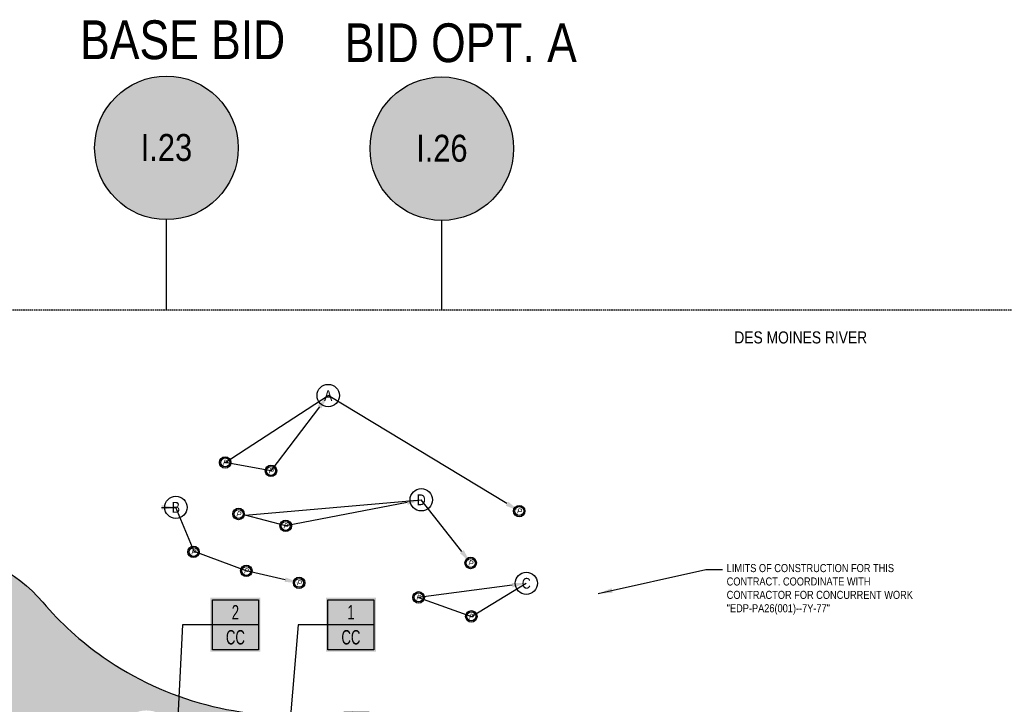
# Model space of a CAD drawing. Extents: x 1609557 to 1611883, y 574690 to 575242.
# Tile 19 of 43: x 1610134 to 1610305, y 575066 to 575185. Entities that reach past the tile are written whole.
import ezdxf
from ezdxf import colors
from ezdxf.entities.mleader import LeaderData, LeaderLine
from ezdxf.enums import TextEntityAlignment as Align
from ezdxf.math import Vec2, Vec3

# ---------------------------------------------------------------- set-up
doc = ezdxf.new("R2010")
doc.units = 0
doc.header["$MEASUREMENT"] = 0
doc.linetypes.add('HIDDEN', pattern=[0.375, 0.25, -0.125])
for name, color, linetype in [('C-SHRUB-WELL', 3, 'Continuous'), ('L-ANNO-MACH', 7, 'HIDDEN'), ('L-ANNO-MACH-OVERALL', 7, 'HIDDEN'), ('L-PLNT-BASE', 2, 'Continuous'), ('L-PLNT-BID-ADD', 2, 'Continuous'), ('L-PLNT-SEED', 2, 'Continuous'), ('L-STON', 3, 'Continuous')]:
    doc.layers.add(name, color=color, linetype=linetype)
doc.layers.add('L-ANNO-KEYN', color=2, linetype='Continuous', lineweight=25)
doc.layers.add('L-ANNO-NOTE', color=2, linetype='Continuous', lineweight=25)
doc.styles.add('RDG 3-32 ANNO DOT', font='ARIALN.TTF', dxfattribs={"height": 0.07035})
doc.styles.add('RDG Standard', font='ARIALN.TTF')
doc.styles.add('RDG_Standard', font='ARIALN.TTF')
doc.styles.add('SHR', font='ARIALN.TTF', dxfattribs={"height": 0.75})
doc.styles.get("Standard").update_dxf_attribs({"font": 'arial.ttf'})
doc.styles.add('X-HLVM1S', font='ARIALN.TTF')
doc.dimstyles.new('RDG-ENG$7', dxfattribs={"dimscale": 12, "dimtxt": 0.09375, "dimasz": 0.125, "dimexe": 0.0625, "dimexo": 0.0625, "dimgap": 0.03125, "dimtad": 1, "dimlfac": 12, "dimzin": 3, "dimdsep": 46, "dimlunit": 4, "dimtxsty": 'RDG Standard', "dimblk": 'ARCHTICK', "dimcen": 0.0937, "dimclrd": 256, "dimclre": 256, "dimclrt": 256, "dimadec": 0, "dimazin": 0, "dimtfac": 0.75, "dimtofl": 0, "dimtmove": 0, "dimatfit": 3, "dimfxl": 1, "dimtolj": 1, "dimtzin": 0, "dimarcsym": 0})

# ---------------------------------------------------------------- blocks, each defined once
blk = doc.blocks.new('*U112')
at = {"true_color": 0xffffff}
blk.add_hatch(color=7, dxfattribs=at).paths.add_polyline_path([(0.1124388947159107, 0.2352818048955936), (0.5466388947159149, 0.2352818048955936), (0.5466388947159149, -0.2349535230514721), (0.1124388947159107, -0.2352818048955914)])
at = {"color": 3}
blk.add_lwpolyline([(0.12953889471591, 0.2178535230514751), (0.5295388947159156, 0.2178535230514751), (0.5295388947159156, -0.2178535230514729), (0.12953889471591, -0.2178535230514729)], close=True, dxfattribs=at)
for points in [[(0.12953889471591, 1.110223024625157e-15), (-0.1295388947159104, -1.110223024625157e-15), (-0.2499841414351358, -1.44908070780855)], [(0.5295388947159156, 1.110223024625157e-15), (0.12953889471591, 1.110223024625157e-15)]]:
    blk.add_lwpolyline(points, dxfattribs=at)
at = {"color": 1, "style": 'X-HLVM1S', "width": 0.8, "flags": 8}
for tag, p in [('PLANTNUMBER', (0.3295302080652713, 0.1089267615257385)), ('SPECIESTYPE', (0.3295302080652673, -0.1089267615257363))]:
    blk.add_attdef(tag, text='', height=0.125, dxfattribs=at).set_placement(p, align=Align.MIDDLE_CENTER)
blk = doc.blocks.new('*U111')
at = {"true_color": 0xffffff}
blk.add_hatch(color=7, dxfattribs=at).paths.add_polyline_path([(0.1124388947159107, 0.2352818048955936), (0.5466388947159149, 0.2352818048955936), (0.5466388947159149, -0.2349535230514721), (0.1124388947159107, -0.2352818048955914)])
at = {"color": 3}
blk.add_lwpolyline([(0.12953889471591, 0.2178535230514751), (0.5295388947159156, 0.2178535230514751), (0.5295388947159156, -0.2178535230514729), (0.12953889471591, -0.2178535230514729)], close=True, dxfattribs=at)
for points in [[(0.12953889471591, 1.110223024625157e-15), (-0.1295388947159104, -1.110223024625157e-15), (-0.2203740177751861, -1.783471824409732)], [(0.5295388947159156, 1.110223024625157e-15), (0.12953889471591, 1.110223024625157e-15)]]:
    blk.add_lwpolyline(points, dxfattribs=at)
at = {"color": 1, "style": 'X-HLVM1S', "width": 0.8, "flags": 8}
for tag, p in [('PLANTNUMBER', (0.3295302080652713, 0.1089267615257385)), ('SPECIESTYPE', (0.3295302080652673, -0.1089267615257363))]:
    blk.add_attdef(tag, text='', height=0.125, dxfattribs=at).set_placement(p, align=Align.MIDDLE_CENTER)
blk = doc.blocks.new('base bid')
at = {"layer": 'L-STON'}
h = blk.add_hatch(dxfattribs=at)
h.set_pattern_fill('GRASS', color=256, scale=2)
h.set_pattern_definition([(90, (-3.71114620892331, -150.6996880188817), (-1.414213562, 1.414213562), [0.375, -2.453427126]), (45, (-3.71114620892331, -150.6996880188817), (-1.414213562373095, 1.414213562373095), [0.375, -1.625]), (135, (-3.71114620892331, -150.6996880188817), (-1.414213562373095, -1.414213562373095), [0.375, -1.625])])
edge = h.paths.add_edge_path(flags=16)
edge.add_arc((618.8863025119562, -30.30258975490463), 1.015633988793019, 53.56259994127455, 119.7169013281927)
edge.add_arc((604.8375250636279, -3.650523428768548), 29.11303063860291, 189.3697585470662, 297.72745904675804, ccw=False)
edge.add_arc((570.2035708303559, -9.42934627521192), 5.999999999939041, 9.972662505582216, 101.7879303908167)
edge.add_arc((539.35580430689, 138.3861309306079), 145.0000000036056, 248.93301401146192, 281.7879303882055, ccw=False)
edge.add_arc((475.8941253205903, -24.71594292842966), 30.01817304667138, 67.80410625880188, 127.606428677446)
edge.add_arc((414.8510998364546, 54.51400046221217), 70.00000000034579, 234.3621781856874, 307.6152423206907, ccw=False)
edge.add_arc((339.1053539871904, -51.13912058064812), 60.00000000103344, 54.36217818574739, 102.9413701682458)
edge.add_arc((298.7936556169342, 124.2888332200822), 119.9999999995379, 269.47738466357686, 282.94137016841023, ccw=False)
edge.add_arc((297.6535016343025, -0.7059668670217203), 5.00000000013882, 89.47738466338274, 125.4332877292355)
edge.add_arc((292.4357098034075, 6.627153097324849), 3.999999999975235, 266.90698341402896, 305.43328772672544, ccw=False)
edge.add_arc((298.7936556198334, 124.2888332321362), 121.8333333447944, 234.5171921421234, 266.90698341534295, ccw=False)
edge.add_arc((230.3962784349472, 28.3383603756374), 3.999999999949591, 197.7889517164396, 234.51719214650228, ccw=False)
edge.add_arc((221.8265835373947, 25.58875506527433), 5.000000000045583, 17.78895171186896, 57.33646437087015)
edge.add_arc((192.1428275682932, -20.71323875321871), 60.0000000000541, 57.33646437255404, 95.53005168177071)
edge.add_line((186.3607580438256, 39.00750866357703), (186.1700039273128, 38.98934755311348))
edge.add_arc((180.5786885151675, 98.72825606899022), 59.99999998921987, 247.789464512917, 275.34707114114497, ccw=False)
edge.add_arc((156.0079716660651, 38.55118508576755), 4.999999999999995, 67.78946452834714, 159.470690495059)
edge.add_arc((167.6572125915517, 34.18891891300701), 17.43921944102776, 159.4706905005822, 205.3160390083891)
edge.add_line((151.892805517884, 26.73171807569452), (158.8874708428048, 11.94510390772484))
edge.add_arc((154.3676564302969, 9.807049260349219), 4.999999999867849, -5.277370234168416, 25.316038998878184, ccw=False)
edge.add_line((159.3464619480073, 9.347162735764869), (159.2120745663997, 7.892263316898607))
edge.add_arc((164.1908800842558, 7.432376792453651), 5.000000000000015, 174.7226297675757, 288.8249053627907)
edge.add_arc((171.9821321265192, -15.42170740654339), 19.14565743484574, 39.949937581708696, 108.82490536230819, ccw=False)
edge.add_arc((190.4923328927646, 0.08265457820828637), 5.000000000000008, 219.9499375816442, 260.1090579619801)
edge.add_arc((151.2221834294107, -225.1353719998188), 223.6160627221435, 64.00658706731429, 80.10905796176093, ccw=False)
edge.add_arc((365.507981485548, 214.5410112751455), 265.4991911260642, 244.0252345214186, 287.9078035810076)
edge.add_arc((486.119061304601, -158.9674474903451), 127.0000000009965, 64.50460080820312, 107.8712941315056, ccw=False)
edge.add_arc((486.1190613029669, -158.9674474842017), 126.9999999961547, 61.264920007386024, 64.50460080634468, ccw=False)
edge.add_arc((625.5395918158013, 95.3196258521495), 162.9999999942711, 241.2649200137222, 271.4988119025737)
edge.add_arc((632.209427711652, -159.5931303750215), 92.00000000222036, 40.598662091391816, 91.49881190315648, ccw=False)
edge.add_arc((804.5674639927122, -11.87140776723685), 134.999999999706, 220.5986620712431, 258.7316317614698)
edge.add_arc((779.1648480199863, -139.3653570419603), 4.999999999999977, 258.7316317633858, 370.3232354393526)
edge.add_line((784.0839102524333, -138.4693510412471), (782.9414253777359, -132.1971227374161))
edge.add_arc((776.8266279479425, -133.3109316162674), 6.21540970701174, 10.32323543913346, 70.94929946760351)
edge.add_arc((781.0222398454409, -121.1609270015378), 6.638608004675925, 186.8673162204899, 250.9492994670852, ccw=False)
edge.add_arc((810.6261729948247, -117.5955908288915), 36.45646305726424, 178.6613906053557, 186.867316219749, ccw=False)
edge.add_arc((765.0365062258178, -116.5302791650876), 9.145648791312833, 358.6613906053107, 428.1020102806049)
edge.add_arc((770.7768630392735, -102.2492452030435), 6.245895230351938, 201.7173952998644, 248.10201028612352, ccw=False)
edge.add_arc((760.3291983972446, -106.4105506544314), 5.000000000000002, 21.71739529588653, 78.0838911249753)
edge.add_arc((785.2377233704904, 11.62438980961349), 115.6344966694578, 225.374426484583, 258.0838911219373, ccw=False)
edge.add_arc((642.0705309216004, -130.5235531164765), 86.12889410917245, 44.0178143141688, 83.09250781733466)
edge.add_arc((661.4880895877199, 16.8794886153), 62.55870457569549, 227.8289389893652, 261.67372428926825, ccw=False)
edge = h.paths.add_edge_path()
edge.add_arc((661.4880895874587, 16.8794886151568), 58.55870457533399, 228.8865744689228, 261.6266150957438)
edge.add_arc((642.0705309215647, -130.5235531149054), 90.1288941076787, 44.04852607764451, 83.06014555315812, ccw=False)
edge.add_arc((785.2377233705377, 11.62438981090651), 111.6344966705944, 225.3982424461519, 282.6823883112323)
edge.add_arc((811.9353492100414, -107.0123411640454), 9.969110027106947, 16.319136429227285, 102.68238831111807, ccw=False)
edge.add_arc((865.5003203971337, -91.27441045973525), 45.85999714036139, 196.3851008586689, 256.0268237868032)
edge.add_arc((853.7026135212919, -138.6869781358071), 2.998343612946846, -68.92306818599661, 76.02682378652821, ccw=False)
edge.add_arc((804.5674639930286, -11.87140776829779), 138.9999999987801, 276.97243690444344, 291.1768356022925, ccw=False)
edge.add_arc((809.8878398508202, -159.6371798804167), 15.14565743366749, 40.28843071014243, 143.8357105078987)
edge.add_arc((804.5674639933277, -11.87140776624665), 139.0000000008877, 220.5986620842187, 267.151704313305, ccw=False)
edge.add_arc((632.2094277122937, -159.593130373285), 88.00000000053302, 40.59866207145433, 91.49881190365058)
edge.add_arc((625.5395918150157, 95.31962585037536), 166.9999999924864, 241.2649200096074, 271.4988119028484, ccw=False)
edge.add_arc((486.119061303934, -158.9674474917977), 123.0000000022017, 61.26492001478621, 107.8712941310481)
edge.add_arc((365.5043407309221, 214.5655925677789), 269.5237002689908, 249.6041407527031, 287.9063914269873, ccw=False)
edge.add_arc((365.9698800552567, 215.5476255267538), 270.6064256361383, 244.030657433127, 249.5842146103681, ccw=False)
edge.add_arc((154.4480504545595, -218.0632359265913), 211.8456146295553, 63.95216514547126, 70.08311154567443)
edge.add_arc((151.0554869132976, -225.5060928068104), 219.9999696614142, 69.91273766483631, 81.04841856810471)
edge.add_arc((171.9821321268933, -15.4217074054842), 15.14565743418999, 28.53936112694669, 140.0836133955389)
edge.add_arc((149.966357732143, -196.3326169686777), 190.9128533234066, 86.87746046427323, 97.39858245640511)
edge.add_arc((158.8098743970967, -264.4371158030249), 259.5891268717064, 97.39858245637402, 105.1312620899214)
edge.add_arc((35.53181350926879, 191.4625140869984), 212.6840491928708, 282.20007420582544, 285.13126208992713, ccw=False)
edge.add_arc((54.86326487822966, 102.0515709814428), 121.2071572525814, 277.0715209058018, 282.2000742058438, ccw=False)
edge.add_arc((51.95215365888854, 125.518462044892), 144.853923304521, 248.75498744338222, 277.07152089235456, ccw=False)
edge.add_arc((1.280879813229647, -4.833150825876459), 5.000000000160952, 104.84327763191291, 248.6841357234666, ccw=False)
edge.add_arc((-45.59932130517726, 172.0601694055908), 177.9999999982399, 284.8432776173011, 307.7565667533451)
edge.add_arc((-93.52873311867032, 250.2739725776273), 269.370478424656, 305.6296898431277, 316.0769376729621)
edge.add_arc((118.7785447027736, 46.36607813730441), 25.00104146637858, 39.91773842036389, 137.0089859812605, ccw=False)
edge.add_arc((180.5786885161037, 98.72825607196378), 55.99999999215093, 220.4330820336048, 235.0336811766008)
edge.add_arc((180.5786885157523, 98.72825607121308), 55.99999999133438, 235.0336811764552, 275.530051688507)
edge.add_arc((192.1428275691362, -20.71323875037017), 63.99999999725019, 53.66505559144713, 95.53005168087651, ccw=False)
edge.add_arc((298.7936556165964, 124.2888332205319), 116.0000000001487, 233.6650555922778, 282.9413701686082)
edge.add_arc((339.1053539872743, -51.13912058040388), 64.00000000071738, 54.3621781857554, 102.94137016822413, ccw=False)
edge.add_arc((414.8510998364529, 54.5140004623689), 66.0000000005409, 234.3621781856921, 307.6152423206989)
edge.add_arc((475.8942029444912, -24.71651629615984), 34.01867460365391, 67.87353367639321, 127.60697928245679, ccw=False)
edge.add_arc((539.3558043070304, 138.3861309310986), 141.0000000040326, 248.9484073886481, 281.7879303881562)
edge.add_arc((570.2035708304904, -9.429346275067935), 9.999999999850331, 9.832403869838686, 101.78793039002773, ccw=False)
edge.add_arc((604.8375250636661, -3.650523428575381), 25.11303063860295, 189.329578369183, 297.6231998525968)
edge.add_arc((618.8834613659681, -30.2891627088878), 5.002573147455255, 47.9211214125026, 118.69745510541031, ccw=False)
edge.add_arc((662.4386729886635, 17.95008187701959), 59.99035860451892, 227.9211214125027, 228.8749149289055)
at = {"layer": 'L-PLNT-SEED'}
blk.add_lwpolyline([(448.3728435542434, -41.90240981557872, -0.1686986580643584), (271.5741697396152, -38.06090640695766, -0.02423670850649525), (247.4739880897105, -27.73525751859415, 0.02675768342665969), (226.6146771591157, -18.88858285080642, 0.04862684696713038), (185.2874271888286, -8.185682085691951, 0.5291613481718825), (160.3656905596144, -5.703208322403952, 0.04593933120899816), (125.3823068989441, -7.009237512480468, 0.03375298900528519), (91.04899825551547, -13.8478533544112, -0.01279041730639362), (80.47749614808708, -16.41819784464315, -0.02238127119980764), (69.78486213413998, -18.23359395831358, -0.1241867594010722), (-0.5366661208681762, -9.49110389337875, -0.7254821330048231), (0, 0, 0.1003125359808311), (63.39148455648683, 31.3299159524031, 0.04561631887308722), (100.491266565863, 63.41387954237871, -0.4509461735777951), (137.9535066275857, 62.40892419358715, 0.06379345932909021), (148.4853796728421, 52.8368677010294, 0.1785610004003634), (185.9752867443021, 42.98889182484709, -0.1847298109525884), (230.0631219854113, 30.84305350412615, 0.2183841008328), (324.7723056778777, 11.23526299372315, -0.2151993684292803)], format="xyb", dxfattribs=at)
blk = doc.blocks.new('*U165')
at = {"layer": 'L-ANNO-KEYN', "true_color": 0xffffff}
h = blk.add_hatch(color=7, dxfattribs=at)
edge = h.paths.add_edge_path()
edge.add_arc((4.158625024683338e-05, 0.0004720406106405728), 0.2500420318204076, 0, 360)
at = {"layer": 'L-ANNO-KEYN'}
blk.add_line((5.623665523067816e-17, -0.5647159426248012), (2.489599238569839e-17, -0.2500000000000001), dxfattribs=at)
blk.add_circle((0, 0), 0.25, dxfattribs=at)
at = {"layer": 'L-ANNO-KEYN', "style": 'X-HLVM1S', "flags": 8}
blk.add_attdef('SHEET#', text='', height=0.09375, dxfattribs=at).set_placement((-2.775557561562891e-17, 0.00144530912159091), align=Align.MIDDLE_CENTER)
blk = doc.blocks.new('viewports_Rebid')
at = {"layer": 'L-ANNO-MACH-OVERALL'}
blk.add_lwpolyline([(678.2274583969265, -124.6375052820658), (358.2274583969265, -124.6375052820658), (358.2274583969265, 65.36249471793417), (678.2274583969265, 65.36249471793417)], close=True, dxfattribs=at)
blk = doc.blocks.new('*U161')
at = {"layer": 'L-ANNO-KEYN', "true_color": 0xffffff}
h = blk.add_hatch(color=7, dxfattribs=at)
edge = h.paths.add_edge_path()
edge.add_arc((4.158625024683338e-05, 0.0004720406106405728), 0.2500420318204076, 0, 360)
at = {"layer": 'L-ANNO-KEYN'}
blk.add_line((5.596569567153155e-17, -0.5619950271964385), (2.489599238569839e-17, -0.2500000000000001), dxfattribs=at)
blk.add_circle((0, 0), 0.25, dxfattribs=at)
at = {"layer": 'L-ANNO-KEYN', "style": 'X-HLVM1S', "flags": 8}
blk.add_attdef('SHEET#', text='', height=0.09375, dxfattribs=at).set_placement((-2.775557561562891e-17, 0.00144530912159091), align=Align.MIDDLE_CENTER)
blk = doc.blocks.new('OPT B AGAIN')
at = {"layer": 'L-STON'}
h = blk.add_hatch(dxfattribs=at)
h.set_pattern_fill('GRASS', color=256, scale=2)
h.set_pattern_definition([(90, (27.81273148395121, -13.95238256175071), (-1.414213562, 1.414213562), [0.375, -2.453427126]), (45, (27.81273148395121, -13.95238256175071), (-1.414213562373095, 1.414213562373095), [0.375, -1.625]), (135, (27.81273148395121, -13.95238256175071), (-1.414213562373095, -1.414213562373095), [0.375, -1.625])])
edge = h.paths.add_edge_path()
edge.add_arc((212.1105401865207, 104.1113347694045), 55.99999999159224, 235.03368117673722, 275.53005168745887, ccw=False)
edge.add_arc((212.1105401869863, 104.1113347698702), 55.99999999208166, 220.4330820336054, 235.0336811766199, ccw=False)
edge.add_arc((150.3103963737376, 51.74915683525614), 25.00104146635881, 39.91773842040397, 137.0089859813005)
edge.add_arc((-61.99688144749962, 255.6570512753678), 269.3704784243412, 305.62968984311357, 316.07693767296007, ccw=False)
edge.add_arc((-14.0674696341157, 177.443248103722), 177.9999999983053, 284.8432776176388, 307.7565667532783, ccw=False)
edge.add_arc((32.81273148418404, 0.5499278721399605), 5.000000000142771, 104.8432776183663, 248.6841357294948)
edge.add_arc((83.4840053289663, 130.9015407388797), 144.8539233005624, 248.754987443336, 277.0715208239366)
edge.add_arc((86.39511654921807, 107.434649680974), 121.2071572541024, 277.0715208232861, 282.2000742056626)
edge.add_arc((67.0636651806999, 196.8455927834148), 212.6840491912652, 282.200074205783, 285.1312620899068)
edge.add_arc((190.341726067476, -259.0540371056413), 259.5891268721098, 97.39858245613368, 105.1312620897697, ccw=False)
edge.add_arc((181.4982094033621, -190.9495382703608), 190.9128533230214, 86.87746046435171, 97.39858245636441, ccw=False)
edge.add_arc((203.5139837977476, -10.03862870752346), 15.14565743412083, 28.53936112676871, 140.0836133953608, ccw=False)
edge.add_arc((182.5873385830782, -220.1230141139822), 219.999969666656, 70.47638639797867, 81.04841856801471, ccw=False)
edge.add_line((256.1103002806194, -12.7721984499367), (256.7168405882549, -9.114018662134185))
edge.add_arc((60.72531904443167, -580.3145678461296), 603.8896785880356, 71.06177352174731, 71.9454395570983)
edge.add_arc((270.0846625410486, -9.618172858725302), 22.46817311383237, 166.4344701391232, 171.1444045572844, ccw=False)
edge.add_arc((60.72531935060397, -580.3145669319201), 605.7230109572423, 71.08698587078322, 71.96625282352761, ccw=False)
edge.add_arc((381.9587088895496, -31.75897636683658), 127.2726195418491, 165.1772540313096, 168.9170994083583, ccw=False)
edge.add_arc((308.2893042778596, 142.3877759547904), 149.9465328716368, 247.2287455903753, 250.77757846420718, ccw=False)
edge.add_line((250.2520437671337, 4.128457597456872), (250.7427409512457, 5.903614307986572))
edge.add_arc((-1096.608610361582, -3518.100216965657), 3772.791892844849, 68.93545899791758, 69.07637600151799, ccw=False)
edge.add_arc((381.9587092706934, -31.75897646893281), 127.2726199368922, 160.809219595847, 164.3476252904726, ccw=False)
edge.add_arc((324.1309277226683, 153.3379626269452), 156.2494171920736, 243.0484815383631, 246.47284791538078, ccw=False)
edge.add_arc((259.8812309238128, 12.22635064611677), 6.819035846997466, 148.9361331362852, 164.4120850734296, ccw=False)
edge.add_arc((327.1934123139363, 159.9798419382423), 161.7254418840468, 243.1067079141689, 246.3727711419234)
edge.add_arc((381.9587091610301, -31.75897643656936), 127.2726198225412, 156.3978260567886, 159.9805303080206, ccw=False)
edge.add_arc((355.9971218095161, 201.8608807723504), 203.9250335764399, 240.96627183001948, 243.60247152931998, ccw=False)
edge.add_arc((343.8873493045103, -13.61226586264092), 94.48073063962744, 155.713318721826, 156.8299484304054, ccw=False)
edge.add_arc((355.9971195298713, 201.8608763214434), 202.0916952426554, 240.9180027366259, 243.5808469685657)
edge.add_arc((381.9587091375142, -31.75897643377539), 127.2726197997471, 151.7401875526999, 155.5717657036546, ccw=False)
edge.add_arc((343.1708068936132, 148.461647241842), 140.5904971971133, 234.6993078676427, 238.568459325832, ccw=False)
edge.add_line((261.9281301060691, 33.72143907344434), (262.9923042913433, 35.21430357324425))
edge.add_arc((330.3255069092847, 129.6719113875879), 115.9999993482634, 233.66505558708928, 234.517192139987, ccw=False)
edge.add_arc((223.6746792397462, -15.33016005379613), 63.99999999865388, 53.66505559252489, 95.53005168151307)
edge = h.paths.add_edge_path(flags=16)
edge.add_arc((187.5398233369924, 43.9342637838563), 4.999999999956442, 67.78946451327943, 159.4706905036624, ccw=False)
edge.add_arc((212.110540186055, 104.1113347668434), 59.99999998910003, 247.7894645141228, 275.3470711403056)
edge.add_arc((217.7081057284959, 4.107980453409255), 40.26444628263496, 33.11071784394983, 90.00889385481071, ccw=False)
edge.add_arc((247.2461894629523, 23.37148950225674), 5.000000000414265, -22.49000504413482, 33.11071784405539, ccw=False)
edge.add_arc((374.7180795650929, -29.40304603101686), 132.9646127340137, 157.5099949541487, 167.0509928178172)
edge.add_arc((240.2619229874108, 1.512586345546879), 5.000000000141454, 255.4308728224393, 347.05099281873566, ccw=False)
edge.add_arc((182.7540351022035, -219.7522932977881), 223.6160627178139, 75.4308728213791, 80.10905796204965)
edge.add_arc((222.0241845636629, 5.465733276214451), 5.000000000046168, 219.9499375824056, 260.10905796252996, ccw=False)
edge.add_arc((203.513983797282, -10.0386287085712), 19.14565743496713, 39.9499375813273, 108.8249053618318)
edge.add_arc((195.7227317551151, 12.81545549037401), 4.999999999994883, 174.722629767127, 288.82490536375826, ccw=False)
edge.add_line((190.7439262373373, 13.27534201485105), (190.878313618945, 14.73024143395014))
edge.add_arc((185.8995081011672, 15.19012795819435), 4.99999999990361, 354.7226297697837, 385.3160390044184)
edge.add_line((190.4193225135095, 17.32818260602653), (183.4246571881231, 32.11479677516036))
edge.add_arc((199.1890642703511, 39.57199761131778), 17.43921944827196, 159.4706905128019, 205.3160389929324, ccw=False)
at = {"layer": 'L-PLNT-SEED'}
blk.add_lwpolyline([(479.9046952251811, -36.51933111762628, -0.1686986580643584), (303.1060214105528, -32.67782770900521, -0.02423670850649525), (279.0058397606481, -22.35217882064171, 0.02675768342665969), (258.1465288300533, -13.50550415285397, 0.04862684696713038), (216.8192788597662, -2.802603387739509, 0.5291613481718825), (191.8975422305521, -0.3201296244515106, 0.04593933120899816), (156.9141585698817, -1.626158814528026, 0.03375298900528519), (122.5808499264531, -8.464774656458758, -0.01279041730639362), (112.0093478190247, -11.0351191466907, -0.02238127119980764), (101.3167138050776, -12.85051526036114, -0.1241867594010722), (30.99518555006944, -4.108025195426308, -0.7254821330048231), (31.53185167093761, 5.383078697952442, 0.1003125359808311), (94.92333622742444, 36.71299465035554, 0.04561631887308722), (132.0231182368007, 68.79695824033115, -0.4509461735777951), (169.4853582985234, 67.7920028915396, 0.06379345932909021), (180.0172313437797, 58.21994639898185, 0.1785610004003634), (217.5071384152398, 48.37197052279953, -0.1847298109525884), (261.5949736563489, 36.22613220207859, 0.2183841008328), (356.3041573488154, 16.6183416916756, -0.2151993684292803)], format="xyb", dxfattribs=at)
blk = doc.blocks.new('_SHRUBWELL')
at = {"lineweight": -2}
for radius in [0.08000000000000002, 0.0625]:
    blk.add_circle((0, 0), radius, dxfattribs=at)
at = {"lineweight": -2, "style": 'SHR'}
blk.add_text('P', height=0.07500000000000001, rotation=342.7900000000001, dxfattribs=at).set_placement((-0.004515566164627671, -0.03891056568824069), align=Align.CENTER)
blk = doc.blocks.new('KEYNOTE-CIRCLE')
at = {"layer": 'L-ANNO-NOTE', "color": 0, "transparency": 16777216}
blk.add_circle((0, 0), 0.09710618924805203, dxfattribs=at)
at = {"layer": 'L-ANNO-NOTE', "color": 0, "transparency": 16777216, "style": 'RDG_Standard'}
blk.add_attdef('#', text='', height=0.09375, dxfattribs=at).set_placement((0, 0), align=Align.MIDDLE_CENTER)
blk = doc.blocks.new('_ArchTick')
at = {"color": 0, "linetype": 'ByBlock', "const_width": 0.15}
blk.add_lwpolyline([(-0.5, -0.5), (0.5, 0.5)], dxfattribs=at)

msp = doc.modelspace()

# ---------------------------------------------------------------- hatches: boundary and pattern name
at = {"layer": 'L-STON'}
h = msp.add_hatch(dxfattribs=at)
h.set_pattern_fill('GRASS', color=256, scale=2)
h.set_pattern_definition([(90, (0, 0), (-1.414213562, 1.414213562), [0.375, -2.453427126]), (45, (0, 0), (-1.414213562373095, 1.414213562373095), [0.375, -1.625]), (135, (0, 0), (-1.414213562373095, -1.414213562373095), [0.375, -1.625])])
edge = h.paths.add_edge_path()
edge.add_arc((1610813.216045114, 574959.1414492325), 100.0040495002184, 216.1022558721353, 216.1817475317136)
edge.add_arc((1610656.820515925, 574844.9201608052), 93.66082483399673, 36.09956406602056, 36.18443933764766)
edge = h.paths.add_edge_path()
edge.add_line((1609968.687393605, 575012.2828954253), (1609968.102458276, 575016.2398957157))
edge.add_arc((1609954.034991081, 575193.683145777), 178.0000017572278, 253.0948772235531, 274.5328533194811, ccw=False)
edge.add_arc((1609954.034990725, 575193.6831440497), 178.0000000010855, 248.16826524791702, 253.0948771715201, ccw=False)
edge.add_arc((1609954.034990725, 575193.6831440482), 177.9999999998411, 238.03358010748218, 248.1682652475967, ccw=False)
edge.add_arc((1609954.034990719, 575193.6831440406), 177.9999999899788, 221.3720803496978, 238.033580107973, ccw=False)
edge.add_arc((1609916.37045134, 575160.5099906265), 127.809606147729, 215.3124549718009, 221.3720803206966, ccw=False)
edge.add_arc((1609869.584878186, 574941.4546373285), 156.1524184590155, 111.6098876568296, 115.6512929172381)
edge.add_arc((1609765.242331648, 575157.5691477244), 83.83367074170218, 276.5399601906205, 295.99620355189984, ccw=False)
edge.add_line((1609774.790663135, 575074.2810110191), (1609793.91872741, 575061.8659131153))
edge.add_arc((1609739.119560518, 574977.4969385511), 100.6035414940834, 49.28011877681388, 56.9955511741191, ccw=False)
edge.add_line((1609804.749430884, 575053.7451691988), (1609811.023914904, 575047.8491104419))
edge.add_line((1609811.023914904, 575047.8491104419), (1609816.541248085, 575053.3064861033))
edge.add_line((1609816.541248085, 575053.3064861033), (1609888.084439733, 574995.2144768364))
edge.add_line((1609888.084439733, 574995.2144768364), (1609902.420042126, 574989.8289895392))
edge.add_line((1609902.420042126, 574989.8289895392), (1609897.395630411, 575009.8454450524))
edge.add_arc((1609904.28674102, 575010.7120738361), 6.94539062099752, 101.69690295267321, 187.1679094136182, ccw=False)
edge.add_arc((1609948.778174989, 575178.4044143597), 167.3102986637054, 254.0774575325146, 276.8341494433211)

# ---------------------------------------------------------------- block references
at = {"layer": 'C-SHRUB-WELL', "xscale": 12.50000000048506, "yscale": 12.50000000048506, "zscale": 1.041666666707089}
for p in [(1610169.358373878, 575108.3745998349), (1610177.320201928, 575106.905267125), (1610220.545735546, 575099.9026670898), (1610171.683682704, 575099.4028804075), (1610179.890485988, 575097.3213243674), (1610163.844348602, 575092.7908791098), (1610173.031071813, 575089.4848805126), (1610212.08627802, 575090.8670364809), (1610182.217788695, 575087.4033244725), (1610203.022048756, 575084.8672585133), (1610212.208765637, 575081.5612599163)]:
    msp.add_blockref('_SHRUBWELL', p, dxfattribs=at)
at = {"layer": 'L-ANNO-MACH-OVERALL', "xscale": 50, "yscale": 50, "zscale": 50}
for name, p, values in [('*U165', (1610159.125545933, 575163.1620893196), {'SHEET#': 'I.23'}), ('*U161', (1610207.069705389, 575163.0260435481), {'SHEET#': 'I.26'})]:
    msp.add_blockref(name, p, dxfattribs=at).add_auto_attribs(values)
at = {"layer": 'L-ANNO-NOTE'}
ref = msp.add_blockref('*U111', (1610164.539488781, 575080.100783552), dxfattribs=dict(at, xscale=20, yscale=20, zscale=20))
ref.add_attrib('PLANTNUMBER', '2', dxfattribs={"layer": '0', "color": 1, "height": 2.5, "style": 'X-HLVM1S', "width": 0.8}).set_placement((1610171.130092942, 575082.2793187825), align=Align.MIDDLE_CENTER)
ref.add_attrib('SPECIESTYPE', 'CC', dxfattribs={"layer": '0', "color": 1, "height": 2.5, "style": 'X-HLVM1S', "width": 0.8}).set_placement((1610171.130092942, 575077.9222483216), align=Align.MIDDLE_CENTER)
ref = msp.add_blockref('*U112', (1610184.647165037, 575080.100783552), dxfattribs=dict(at, xscale=20, yscale=20, zscale=20))
ref.add_attrib('PLANTNUMBER', '1', dxfattribs={"layer": '0', "color": 1, "height": 2.5, "style": 'X-HLVM1S', "width": 0.8}).set_placement((1610191.237769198, 575082.2793187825), align=Align.MIDDLE_CENTER)
ref.add_attrib('SPECIESTYPE', 'CC', dxfattribs={"layer": '0', "color": 1, "height": 2.5, "style": 'X-HLVM1S', "width": 0.8}).set_placement((1610191.237769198, 575077.9222483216), align=Align.MIDDLE_CENTER)
at = {"layer": 'L-PLNT-BASE'}
msp.add_blockref('base bid', (1609999.634312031, 575021.6229746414), dxfattribs=at)
at = {"layer": 'L-PLNT-BID-ADD'}
msp.add_blockref('OPT B AGAIN', (1609968.10246036, 575016.2398959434), dxfattribs=at)

# ---------------------------------------------------------------- texts
at = {"layer": 'L-ANNO-MACH-OVERALL', "char_height": 6.755377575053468, "attachment_point": 1, "style": 'RDG 3-32 ANNO DOT'}
for s, insert, width in [('BASE BID', (1610144.1064091, 575185.3692530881), 35.4937551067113), ('BID OPT. A', (1610190.148557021, 575184.8468281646), 41.05266036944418)]:
    msp.add_mtext(s, dxfattribs=dict(at, insert=insert, width=width))
at = {"layer": 'L-ANNO-NOTE', "insert": (1610257.992083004, 575131.1996735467), "char_height": 2.1, "width": 23.24368718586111, "attachment_point": 1, "style": 'RDG Standard', "bg_fill": 3, "box_fill_scale": 1.5, "bg_fill_color": 256, "bg_fill_transparency": 0}
msp.add_mtext('\\A1;DES MOINES RIVER', dxfattribs=at)

# ---------------------------------------------------------------- leaders
at = {"layer": 'L-ANNO-NOTE', "annotation_type": 0, "has_hookline": 1, "hookline_direction": 0, "text_width": 32.34611186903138}
msp.add_leader([(1610234.297595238, 575085.5257919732), (1610253.044639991, 575089.7380617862), (1610256.032354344, 575089.7380617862)], dimstyle='RDG-ENG$7', override={"dimscale": 20, "dimgap": 0.03125, "dimtad": 0}, dxfattribs=at)
at = {"layer": 'L-ANNO-NOTE'}
ml = msp.add_multileader_block('Standard', dxfattribs=at)
ml.set_content('KEYNOTE-CIRCLE', color=256, scale=20)
ml.set_attribute('#', 'A', width=0)
ml.set_leader_properties()
ml.build(insert=Vec2(0, 0))
ml.multileader.update_dxf_attribs({"has_dogleg": 0, "text_right_attachment_type": 3, "dogleg_length": 0.36, "arrow_head_size": 2.5, "scale": 10, "block_connection_type": 1})
ctx = ml.context
ctx.base_point, ctx.scale, ctx.char_height, ctx.arrow_head_size, ctx.landing_gap_size, ctx.plane_origin = Vec3(1610187.284184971, 575120.0225164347), 10, 1.875, 2.5, 1.8, Vec3(1610181.852295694, 575115.4578387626)
ctx.right_attachment, ctx.attachment_type = 3, 1
notes = []
notes.append((ctx, [(1, (1, 1, 0), (1610190.884184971, 575120.0225164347), (-1, 0), 3.6, [(2, [(1610187.284184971, 575120.0225164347), (1610177.320201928, 575106.905267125), (1610169.358373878, 575108.3745998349)], 0, []), (3, [(1610220.545735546, 575099.9026670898)], 0, [])])]))
ctx.block.insert = Vec3(1610187.284184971, 575120.0225164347)
ml = msp.add_multileader_block('Standard', dxfattribs=at)
ml.set_content('KEYNOTE-CIRCLE', color=256, scale=20)
ml.set_attribute('#', 'B', width=0)
ml.set_leader_properties()
ml.build(insert=Vec2(0, 0))
ml.multileader.update_dxf_attribs({"has_dogleg": 0, "text_right_attachment_type": 3, "dogleg_length": 0.36, "arrow_head_size": 2.5, "scale": 10, "block_connection_type": 1})
ctx = ml.context
ctx.base_point, ctx.scale, ctx.char_height, ctx.arrow_head_size, ctx.landing_gap_size, ctx.plane_origin = Vec3(1610160.770493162, 575100.5468579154), 10, 1.875, 2.5, 1.8, Vec3(1610155.338603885, 575095.9821802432)
ctx.right_attachment, ctx.attachment_type = 3, 1
notes.append((ctx, [(1, (1, 1, 0), (1610164.370493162, 575100.5468579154), (-1, 0), 3.6, [(0, [(1610160.770493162, 575100.5468579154)], 0, []), (2, [(1610182.217788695, 575087.4033244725), (1610173.031071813, 575089.4848805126), (1610163.932856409, 575092.8871802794)], 0, [])])]))
ctx.block.insert = Vec3(1610160.770493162, 575100.5468579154)
ml = msp.add_multileader_block('Standard', dxfattribs=at)
ml.set_content('KEYNOTE-CIRCLE', color=256, scale=20)
ml.set_attribute('#', 'D', width=0)
ml.set_leader_properties()
ml.build(insert=Vec2(0, 0))
ml.multileader.update_dxf_attribs({"has_dogleg": 0, "text_right_attachment_type": 3, "dogleg_length": 0.36, "arrow_head_size": 2.5, "scale": 10, "block_connection_type": 1})
ctx = ml.context
ctx.base_point, ctx.scale, ctx.char_height, ctx.arrow_head_size, ctx.landing_gap_size, ctx.plane_origin = Vec3(1610203.485029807, 575101.8662349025), 10, 1.875, 2.5, 1.8, Vec3(1610198.05314053, 575097.3015572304)
ctx.right_attachment, ctx.attachment_type = 3, 1
notes.append((ctx, [(1, (1, 1, 0), (1610207.085029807, 575101.8662349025), (-1, 0), 3.6, [(2, [(1610203.485029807, 575101.8662349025), (1610179.890485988, 575097.3213243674), (1610172.845212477, 575099.1657754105)], 0, []), (3, [(1610212.08627802, 575090.8670364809)], 0, [])])]))
ctx.block.insert = Vec3(1610203.485029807, 575101.8662349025)
ml = msp.add_multileader_block('Standard', dxfattribs=at)
ml.set_content('KEYNOTE-CIRCLE', color=256, scale=20)
ml.set_attribute('#', 'C', width=0)
ml.set_leader_properties()
ml.build(insert=Vec2(0, 0))
ml.multileader.update_dxf_attribs({"has_dogleg": 0, "text_right_attachment_type": 3, "dogleg_length": 0.36, "arrow_head_size": 2.5, "scale": 10, "block_connection_type": 1})
ctx = ml.context
ctx.base_point, ctx.scale, ctx.char_height, ctx.arrow_head_size, ctx.landing_gap_size, ctx.plane_origin = Vec3(1610221.770687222, 575087.322921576), 10, 1.875, 2.5, 1.8, Vec3(1610216.338797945, 575082.7582439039)
ctx.right_attachment, ctx.attachment_type = 3, 1
notes.append((ctx, [(0, (1, 1, 0), (1610214.570687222, 575087.322921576), (1, 0), 7.199999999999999, [(1, [(1610221.770687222, 575087.322921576), (1610203.022048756, 575084.8672585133), (1610212.208765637, 575081.5612599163)], 0, [])])]))
ctx.block.insert = Vec3(1610221.770687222, 575087.322921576)
for ctx, leaders in notes:
    for number, flags, end, landing, length, lines in leaders:
        leader = LeaderData()
        leader.index, (leader.has_last_leader_line, leader.has_dogleg_vector, leader.attachment_direction) = number, flags
        leader.last_leader_point, leader.dogleg_vector, leader.dogleg_length = Vec3(end), Vec3(landing), length
        for number, points, colour, breaks in lines:
            line = LeaderLine()
            line.index, line.vertices, line.color, line.breaks = number, Vec3.list(points), colors.encode_raw_color(colour), breaks
            leader.lines.append(line)
        ctx.leaders.append(leader)

# ---------------------------------------------------------------- next in the draw order: block references
at = {"layer": 'L-ANNO-MACH'}
msp.add_blockref('viewports_Rebid', (1609666.84857738, 575069.5637974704), dxfattribs=at)

# ---------------------------------------------------------------- next in the draw order: texts
at = {"layer": 'L-ANNO-NOTE', "insert": (1610256.657354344, 575090.6755617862), "char_height": 1.4, "width": 35.99928402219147, "attachment_point": 1, "style": 'RDG Standard', "bg_fill": 3, "box_fill_scale": 1.5, "bg_fill_color": 256, "bg_fill_transparency": 0}
msp.add_mtext('\\A1;LIMITS OF CONSTRUCTION FOR THIS CONTRACT. COORDINATE WITH CONTRACTOR FOR CONCURRENT WORK \\P"EDP-PA26(001)--7Y-77"', dxfattribs=at)

doc.saveas('drawing.dxf')
